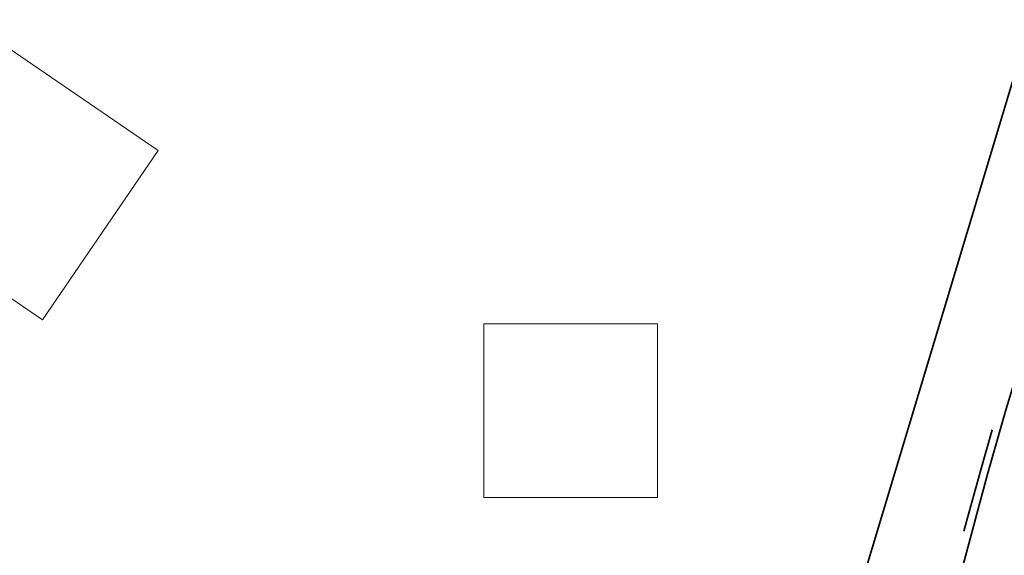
# Model space of a CAD drawing. Header units: metres. Extents: x 109063 to 109671, y 521086 to 521391.
# Tile 60 of 85: x 109302 to 109321, y 521266 to 521276. Entities that reach past the tile are written whole.
import ezdxf
from ezdxf.lldxf.tags import DXFTag

# ---------------------------------------------------------------- set-up
doc = ezdxf.new("R2010")
doc.units = ezdxf.units.M
doc.linetypes.add('VH-TROTTOIRBAND-SO', pattern=[15, 5, -2, 2, -2, 2, -2])
doc.layers.add('N-WE-GR-BOOMVAK-G', color=7, linetype='Continuous', lineweight=18, true_color=0xcc6600)
for name, color, linetype, lineweight in [('N-WE-OV-KABEL_GROEP4-G', 210, 'OV-KABEL-SO', 35), ('N-WE-VH-KANTOPSLUITING_TROTTOIRBAND_130X150-G', 210, 'VH-TROTTOIRBAND-SO', 35), ('N-WE-VH-KANTVERHARDING_WEG-G', 4, 'Continuous', 35)]:
    doc.layers.add(name, color=color, linetype=linetype, lineweight=lineweight)
doc.styles.get("Standard").update_dxf_attribs({"font": 'isocpeur.ttf'})
tags = doc.linetypes.add('OV-KABEL-SO', pattern='A,4,-1,[103,NLCS.SHX,S=0.75,R=0,X=0,Y=0],-1,4,-1.5,["0V",Standard,S=1,R=0,X=0,Y=-0.5],-3', length=14.5).pattern_tags.tags
tags[18] = DXFTag(74, 10)

msp = doc.modelspace()

# ---------------------------------------------------------------- linework, layer by layer
at = {"layer": 'N-WE-GR-BOOMVAK-G'}
for points in [[(109304.9, 521273.674), (109302.701, 521270.452), (109299.48, 521272.651), (109301.678, 521275.872)], [(109311.094, 521267.078), (109311.094, 521270.378), (109314.394, 521270.378), (109314.394, 521267.078)]]:
    msp.add_lwpolyline(points, close=True, dxfattribs=at)
at = {"layer": 'N-WE-OV-KABEL_GROEP4-G', "flags": 128}
msp.add_lwpolyline([(109330.675, 521257.834), (109330.305, 521259.482), (109327.144, 521258.771), (109316.678, 521260.131), (109324.353, 521285.628), (109319.926, 521286.989), (109321.477, 521292.035), (109322.456, 521295.535), (109323.108, 521298.572), (109323.781, 521302.939), (109324.186, 521308.047), (109324.169, 521313.48), (109323.879, 521317.34), (109323.848, 521323.926), (109320.828, 521334.018), (109318.309, 521339.87), (109307.691, 521333.675), (109296.811, 521325.497), (109290.904, 521319.833), (109287.608, 521316.03)], dxfattribs=at)
at = {"layer": 'N-WE-VH-KANTOPSLUITING_TROTTOIRBAND_130X150-G', "flags": 128}
msp.add_lwpolyline([(109272.924, 521306.585), (109272.265, 521305.221, 0.337025), (109275.838, 521287.602), (109289.325, 521275.759, 0.004682), (109295.55, 521270.396, 0.053123), (109313.064, 521258.525), (109314.539, 521257.739, 0.491668), (109318.606, 521259.697, -0.008576), (109319.127, 521261.969, -0.029925), (109322.796, 521274.73), (109326.729, 521286.261)], format="xyb", dxfattribs=at)
at = {"layer": 'N-WE-VH-KANTVERHARDING_WEG-G', "flags": 128}
msp.add_lwpolyline([(109272.796, 521306.665), (109272.13, 521305.286, 0.337025), (109275.739, 521287.49), (109289.226, 521275.646, 0.004682), (109295.453, 521270.281, 0.053123), (109312.993, 521258.392), (109314.47, 521257.606, 0.491859), (109318.753, 521259.666, -0.008582), (109319.273, 521261.934, -0.029931), (109322.937, 521274.681), (109327.017, 521286.642)], format="xyb", dxfattribs=at)

doc.saveas('drawing.dxf')
